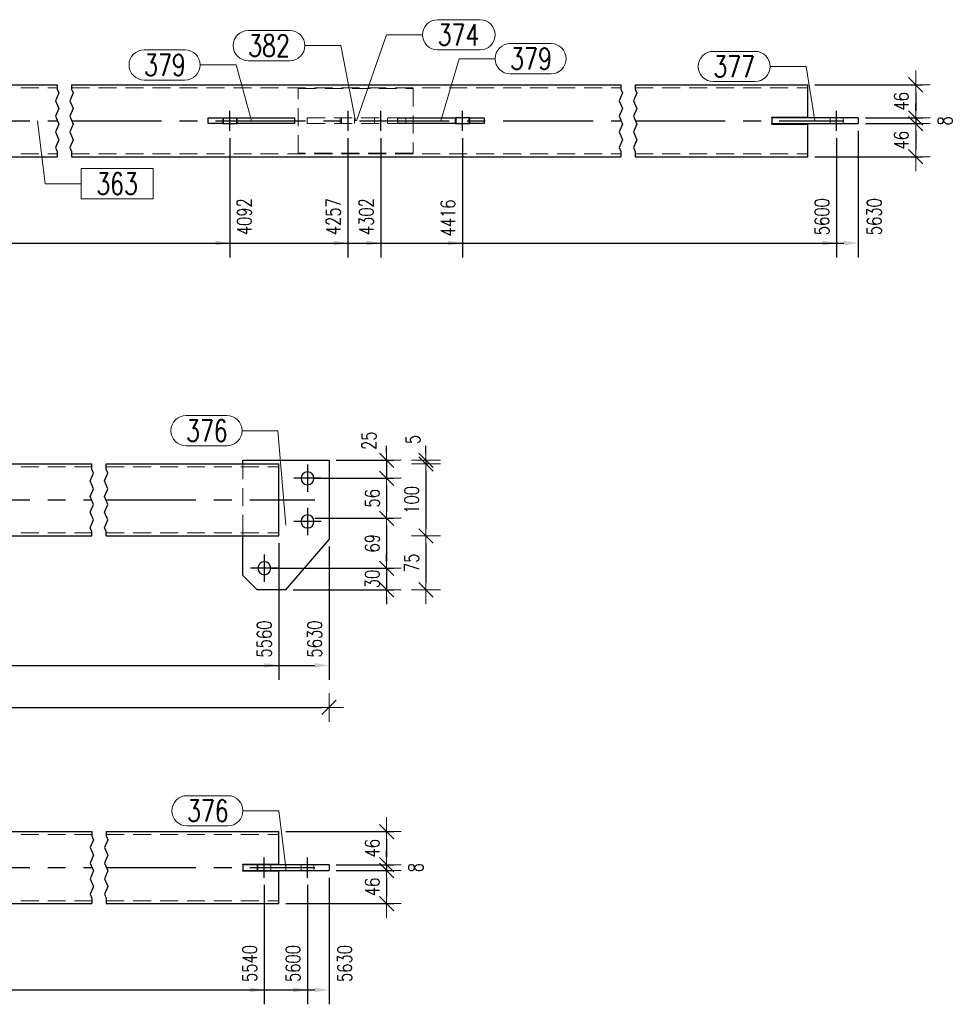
# Model space of a CAD drawing. Header units: millimetres. Extents: x -1005 to 207, y 18226 to 18896.
# Tile 8 of 50: x -707 to -577, y 18380 to 18517. Entities that reach past the tile are written whole.
import ezdxf

# ---------------------------------------------------------------- set-up
doc = ezdxf.new("R2010")
doc.units = ezdxf.units.MM
doc.header["$LTSCALE"] = 10
doc.linetypes.add('HIDDEN', pattern=[0.375, 0.25, -0.125])
doc.linetypes.add('MITTE', pattern=[2, 1.25, -0.25, 0.25, -0.25])
doc.layers.get('Defpoints').update_dxf_attribs({"color": 1})
for name, color, linetype, lineweight in [('PS_DIM', 4, 'Continuous', 13), ('PS_Hidden', 2, 'HIDDEN', 9), ('PS_Pos', 1, 'Continuous', 15), ('PS_Shape', 161, 'Continuous', 30), ('PS_SOLID', 7, 'Continuous', 30)]:
    doc.layers.add(name, color=color, linetype=linetype, lineweight=lineweight)
doc.layers.add('PS_Mid', color=5, linetype='MITTE')
doc.styles.add('simplex', font='simplex.shx', dxfattribs={"width": 0.75})
doc.dimstyles.new('1_10_GŁ_DS1-LS10', dxfattribs={"dimtxt": 2, "dimasz": 2, "dimexe": 2, "dimexo": 1, "dimgap": 1, "dimtad": 1, "dimjust": 4, "dimdec": 0, "dimlfac": 10, "dimtxsty": 'simplex', "dimblk1": 'NONE', "dimsah": 1, "dimcen": 2, "dimclrd": 256, "dimclre": 256, "dimclrt": 3, "dimadec": 1, "dimazin": 0, "dimtfac": 1, "dimtdec": 0, "dimtmove": 2, "dimatfit": 3, "dimfxl": 1, "dimarcsym": 0})
doc.dimstyles.new('1_10_PRZ', dxfattribs={"dimtxt": 2, "dimasz": 1, "dimexe": 2, "dimexo": 5, "dimgap": 1, "dimtad": 1, "dimdec": 0, "dimlfac": 10, "dimtxsty": 'simplex', "dimblk": 'dimznak', "dimcen": 2, "dimse1": 1, "dimse2": 1, "dimclrt": 3, "dimadec": 1, "dimazin": 0, "dimtfac": 1, "dimtdec": 0, "dimtix": 1, "dimtmove": 2, "dimatfit": 3, "dimldrblk": 'dim-grot', "dimfxl": 1, "dimarcsym": 0})
doc.dimstyles.new('1_10_PRZ_DS1-LS10', dxfattribs={"dimtxt": 2, "dimasz": 1, "dimexe": 2, "dimexo": 5, "dimgap": 1, "dimtad": 1, "dimdec": 0, "dimlfac": 10, "dimtxsty": 'simplex', "dimblk": 'dimznak', "dimcen": 2, "dimse1": 1, "dimse2": 1, "dimclrt": 3, "dimadec": 1, "dimazin": 0, "dimtfac": 1, "dimtdec": 0, "dimtix": 1, "dimtmove": 2, "dimatfit": 3, "dimldrblk": 'dim-grot', "dimfxl": 1, "dimarcsym": 0})
doc.dimstyles.new('1_10_SC', dxfattribs={"dimtxt": 2, "dimasz": 1, "dimexe": 1, "dimexo": 1, "dimgap": 1, "dimtad": 1, "dimdec": 0, "dimlfac": 10, "dimtxsty": 'simplex', "dimblk": 'dimznak', "dimcen": 2, "dimclrd": 256, "dimclre": 256, "dimclrt": 3, "dimadec": 1, "dimazin": 0, "dimtfac": 1, "dimtdec": 0, "dimtix": 1, "dimtmove": 2, "dimatfit": 3, "dimldrblk": 'dim-grot', "dimfxl": 1, "dimarcsym": 0})

# ---------------------------------------------------------------- blocks, each defined once
blk = doc.blocks.new('dimznak')
at = {"color": 0}
for points in [[(0, 2), (0, -2)], [(-2, 0), (2, 0)]]:
    blk.add_lwpolyline(points, dxfattribs=at)
at = {"color": 2}
blk.add_lwpolyline([(1, 1), (-1, -1)], dxfattribs=at)
blk = doc.blocks.new('*D172')
at = {"layer": 'Defpoints', "color": 0, "transparency": 16777216}
for p in [(-597.07, 18508.14), (-590.07, 18503.54), (-582.07, 18503.54)]:
    blk.add_point(p, dxfattribs=at)
at = {"layer": 'PS_DIM', "lineweight": -2, "transparency": 16777216}
for p, q in [((-596.07, 18508.14), (-581.07, 18508.14)), ((-582.07, 18507.14), (-582.07, 18504.54)), ((-589.07, 18503.54), (-581.07, 18503.54))]:
    blk.add_line(p, q, dxfattribs=at)
for p, rotation in [((-582.07, 18508.14), 90), ((-582.07, 18503.54), 270)]:
    blk.add_blockref('dimznak', p, dxfattribs=dict(at, rotation=rotation))
at = {"layer": 'PS_DIM', "color": 3, "transparency": 16777216, "insert": (-584.07, 18505.84), "char_height": 2, "attachment_point": 5, "rotation": 90, "style": 'simplex'}
blk.add_mtext('46', dxfattribs=at)
blk = doc.blocks.new('dim-grot')
blk.add_hatch(color=256).paths.add_polyline_path([(0, 0), (-2, 0.5), (-2, -0.5)])
blk.add_lwpolyline([(0, 0), (-2, 0.5), (-2, -0.5), (0, 0)])
blk = doc.blocks.new('*D173')
at = {"layer": 'Defpoints', "color": 0, "transparency": 16777216}
for p in [(-590.07, 18503.54), (-590.07, 18502.74), (-582.07, 18502.74)]:
    blk.add_point(p, dxfattribs=at)
at = {"layer": 'PS_DIM', "lineweight": -2, "transparency": 16777216}
for p, q in [((-582.07, 18504.54), (-582.07, 18505.54)), ((-589.07, 18503.54), (-581.07, 18503.54)), ((-582.07, 18503.54), (-582.07, 18502.74)), ((-589.07, 18502.74), (-581.07, 18502.74)), ((-582.07, 18501.74), (-582.07, 18500.74))]:
    blk.add_line(p, q, dxfattribs=at)
for p, rotation in [((-582.07, 18503.54), 270), ((-582.07, 18502.74), 90)]:
    blk.add_blockref('dimznak', p, dxfattribs=dict(at, rotation=rotation))
at = {"layer": 'PS_DIM', "color": 3, "transparency": 16777216, "insert": (-578.01, 18503.14), "char_height": 2, "attachment_point": 5, "rotation": 90, "style": 'simplex'}
blk.add_mtext('8', dxfattribs=at)
blk = doc.blocks.new('*D174')
at = {"layer": 'Defpoints', "color": 0, "transparency": 16777216}
for p in [(-590.07, 18502.74), (-597.07, 18498.14), (-582.07, 18498.14)]:
    blk.add_point(p, dxfattribs=at)
at = {"layer": 'PS_DIM', "lineweight": -2, "transparency": 16777216}
for p, q in [((-589.07, 18502.74), (-581.07, 18502.74)), ((-582.07, 18501.74), (-582.07, 18499.14)), ((-596.07, 18498.14), (-581.07, 18498.14))]:
    blk.add_line(p, q, dxfattribs=at)
for p, rotation in [((-582.07, 18502.74), 90), ((-582.07, 18498.14), 270)]:
    blk.add_blockref('dimznak', p, dxfattribs=dict(at, rotation=rotation))
at = {"layer": 'PS_DIM', "color": 3, "transparency": 16777216, "insert": (-584.07, 18500.44), "char_height": 2, "attachment_point": 5, "rotation": 90, "style": 'simplex'}
blk.add_mtext('46', dxfattribs=at)
blk = doc.blocks.new('*D175')
at = {"layer": 'Defpoints', "color": 0, "transparency": 16777216}
for p in [(-670.62, 18404.34), (-663.62, 18399.74), (-655.62, 18399.74)]:
    blk.add_point(p, dxfattribs=at)
at = {"layer": 'PS_DIM', "lineweight": -2, "transparency": 16777216}
for p, q in [((-669.62, 18404.34), (-654.62, 18404.34)), ((-655.62, 18403.34), (-655.62, 18400.74)), ((-662.62, 18399.74), (-654.62, 18399.74))]:
    blk.add_line(p, q, dxfattribs=at)
for p, rotation in [((-655.62, 18404.34), 90), ((-655.62, 18399.74), 270)]:
    blk.add_blockref('dimznak', p, dxfattribs=dict(at, rotation=rotation))
at = {"layer": 'PS_DIM', "color": 3, "transparency": 16777216, "insert": (-657.62, 18402.04), "char_height": 2, "attachment_point": 5, "rotation": 90, "style": 'simplex'}
blk.add_mtext('46', dxfattribs=at)
blk = doc.blocks.new('*D176')
at = {"layer": 'Defpoints', "color": 0, "transparency": 16777216}
for p in [(-663.62, 18399.74), (-663.62, 18398.94), (-655.62, 18398.94)]:
    blk.add_point(p, dxfattribs=at)
at = {"layer": 'PS_DIM', "lineweight": -2, "transparency": 16777216}
for p, q in [((-655.62, 18400.74), (-655.62, 18401.74)), ((-662.62, 18399.74), (-654.62, 18399.74)), ((-655.62, 18399.74), (-655.62, 18398.94)), ((-662.62, 18398.94), (-654.62, 18398.94)), ((-655.62, 18397.94), (-655.62, 18396.94))]:
    blk.add_line(p, q, dxfattribs=at)
for p, rotation in [((-655.62, 18399.74), 270), ((-655.62, 18398.94), 90)]:
    blk.add_blockref('dimznak', p, dxfattribs=dict(at, rotation=rotation))
at = {"layer": 'PS_DIM', "color": 3, "transparency": 16777216, "insert": (-651.56, 18399.34), "char_height": 2, "attachment_point": 5, "rotation": 90, "style": 'simplex'}
blk.add_mtext('8', dxfattribs=at)
blk = doc.blocks.new('*D177')
at = {"layer": 'Defpoints', "color": 0, "transparency": 16777216}
for p in [(-663.62, 18398.94), (-670.62, 18394.34), (-655.62, 18394.34)]:
    blk.add_point(p, dxfattribs=at)
at = {"layer": 'PS_DIM', "lineweight": -2, "transparency": 16777216}
for p, q in [((-662.62, 18398.94), (-654.62, 18398.94)), ((-655.62, 18397.94), (-655.62, 18395.34)), ((-669.62, 18394.34), (-654.62, 18394.34))]:
    blk.add_line(p, q, dxfattribs=at)
for p, rotation in [((-655.62, 18398.94), 90), ((-655.62, 18394.34), 270)]:
    blk.add_blockref('dimznak', p, dxfattribs=dict(at, rotation=rotation))
at = {"layer": 'PS_DIM', "color": 3, "transparency": 16777216, "insert": (-657.62, 18396.64), "char_height": 2, "attachment_point": 5, "rotation": 90, "style": 'simplex'}
blk.add_mtext('46', dxfattribs=at)
blk = doc.blocks.new('*D266')
at = {"layer": 'Defpoints', "color": 0, "transparency": 16777216}
for p in [(-677.41, 18501.74), (-803.74, 18498.14), (-677.41, 18486.14)]:
    blk.add_point(p, dxfattribs=at)
at = {"layer": 'PS_DIM', "lineweight": -2, "transparency": 16777216}
for p, q in [((-677.41, 18500.74), (-677.41, 18484.14)), ((-803.74, 18497.14), (-803.74, 18484.14)), ((-803.74, 18486.14), (-679.41, 18486.14))]:
    blk.add_line(p, q, dxfattribs=at)
at = {"layer": 'PS_DIM', "transparency": 16777216}
blk.add_solid([(-679.41, 18486.48), (-679.41, 18485.81), (-677.41, 18486.14)], dxfattribs=at)
at = {"layer": 'PS_DIM', "color": 3, "transparency": 16777216, "insert": (-675.39, 18489.81), "char_height": 2, "attachment_point": 5, "rotation": 90, "style": 'simplex'}
blk.add_mtext('4092', dxfattribs=at)
blk = doc.blocks.new('_None')
blk = doc.blocks.new('*D267')
at = {"layer": 'Defpoints', "color": 0, "transparency": 16777216}
for p in [(-661, 18501.74), (-803.74, 18498.14), (-661, 18486.14)]:
    blk.add_point(p, dxfattribs=at)
at = {"layer": 'PS_DIM', "lineweight": -2, "transparency": 16777216}
for p, q in [((-661, 18500.74), (-661, 18484.14)), ((-803.74, 18497.14), (-803.74, 18484.14)), ((-803.74, 18486.14), (-663, 18486.14))]:
    blk.add_line(p, q, dxfattribs=at)
at = {"layer": 'PS_DIM', "transparency": 16777216}
blk.add_solid([(-663, 18486.48), (-663, 18485.81), (-661, 18486.14)], dxfattribs=at)
at = {"layer": 'PS_DIM', "color": 3, "transparency": 16777216, "insert": (-663.02, 18489.81), "char_height": 2, "attachment_point": 5, "rotation": 90, "style": 'simplex'}
blk.add_mtext('4257', dxfattribs=at)
blk = doc.blocks.new('*D268')
at = {"layer": 'Defpoints', "color": 0, "transparency": 16777216}
for p in [(-656.42, 18501.74), (-803.74, 18498.14), (-656.42, 18486.14)]:
    blk.add_point(p, dxfattribs=at)
at = {"layer": 'PS_DIM', "lineweight": -2, "transparency": 16777216}
for p, q in [((-656.42, 18500.74), (-656.42, 18484.14)), ((-803.74, 18497.14), (-803.74, 18484.14)), ((-803.74, 18486.14), (-658.42, 18486.14))]:
    blk.add_line(p, q, dxfattribs=at)
at = {"layer": 'PS_DIM', "transparency": 16777216}
blk.add_solid([(-658.42, 18486.48), (-658.42, 18485.81), (-656.42, 18486.14)], dxfattribs=at)
at = {"layer": 'PS_DIM', "color": 3, "transparency": 16777216, "insert": (-658.44, 18489.81), "char_height": 2, "attachment_point": 5, "rotation": 90, "style": 'simplex'}
blk.add_mtext('4302', dxfattribs=at)
blk = doc.blocks.new('*D269')
at = {"layer": 'Defpoints', "color": 0, "transparency": 16777216}
for p in [(-645.07, 18501.74), (-803.74, 18498.14), (-645.07, 18486.14)]:
    blk.add_point(p, dxfattribs=at)
at = {"layer": 'PS_DIM', "lineweight": -2, "transparency": 16777216}
for p, q in [((-645.07, 18500.74), (-645.07, 18484.14)), ((-803.74, 18497.14), (-803.74, 18484.14)), ((-803.74, 18486.14), (-647.07, 18486.14))]:
    blk.add_line(p, q, dxfattribs=at)
at = {"layer": 'PS_DIM', "transparency": 16777216}
blk.add_solid([(-647.07, 18486.48), (-647.07, 18485.81), (-645.07, 18486.14)], dxfattribs=at)
at = {"layer": 'PS_DIM', "color": 3, "transparency": 16777216, "insert": (-647.09, 18489.63), "char_height": 2, "attachment_point": 5, "rotation": 90, "style": 'simplex'}
blk.add_mtext('4416', dxfattribs=at)
blk = doc.blocks.new('*D270')
at = {"layer": 'Defpoints', "color": 0, "transparency": 16777216}
for p in [(-593.07, 18501.74), (-803.74, 18498.14), (-593.07, 18486.14)]:
    blk.add_point(p, dxfattribs=at)
at = {"layer": 'PS_DIM', "lineweight": -2, "transparency": 16777216}
for p, q in [((-593.07, 18500.74), (-593.07, 18484.14)), ((-803.74, 18497.14), (-803.74, 18484.14)), ((-803.74, 18486.14), (-595.07, 18486.14))]:
    blk.add_line(p, q, dxfattribs=at)
at = {"layer": 'PS_DIM', "transparency": 16777216}
blk.add_solid([(-595.07, 18486.48), (-595.07, 18485.81), (-593.07, 18486.14)], dxfattribs=at)
at = {"layer": 'PS_DIM', "color": 3, "transparency": 16777216, "insert": (-595.09, 18489.81), "char_height": 2, "attachment_point": 5, "rotation": 90, "style": 'simplex'}
blk.add_mtext('5600', dxfattribs=at)
blk = doc.blocks.new('*D271')
at = {"layer": 'Defpoints', "color": 0, "transparency": 16777216}
for p in [(-590.07, 18502.74), (-803.74, 18498.14), (-590.07, 18486.14)]:
    blk.add_point(p, dxfattribs=at)
at = {"layer": 'PS_DIM', "lineweight": -2, "transparency": 16777216}
for p, q in [((-590.07, 18501.74), (-590.07, 18484.14)), ((-803.74, 18497.14), (-803.74, 18484.14)), ((-803.74, 18486.14), (-592.07, 18486.14))]:
    blk.add_line(p, q, dxfattribs=at)
at = {"layer": 'PS_DIM', "transparency": 16777216}
blk.add_solid([(-592.07, 18486.48), (-592.07, 18485.81), (-590.07, 18486.14)], dxfattribs=at)
at = {"layer": 'PS_DIM', "color": 3, "transparency": 16777216, "insert": (-587.84, 18489.81), "char_height": 2, "attachment_point": 5, "rotation": 90, "style": 'simplex'}
blk.add_mtext('5630', dxfattribs=at)
blk = doc.blocks.new('*D283')
at = {"layer": 'Defpoints', "color": 0, "transparency": 16777216}
for p in [(-803.74, 18445.45), (-670.62, 18445.45), (-670.62, 18427.45)]:
    blk.add_point(p, dxfattribs=at)
at = {"layer": 'PS_DIM', "lineweight": -2, "transparency": 16777216}
for p, q in [((-803.74, 18444.45), (-803.74, 18425.45)), ((-670.62, 18444.45), (-670.62, 18425.45)), ((-803.74, 18427.45), (-672.62, 18427.45))]:
    blk.add_line(p, q, dxfattribs=at)
at = {"layer": 'PS_DIM', "transparency": 16777216}
blk.add_solid([(-672.62, 18427.78), (-672.62, 18427.12), (-670.62, 18427.45)], dxfattribs=at)
at = {"layer": 'PS_DIM', "color": 3, "transparency": 16777216, "insert": (-672.64, 18431.11), "char_height": 2, "attachment_point": 5, "rotation": 90, "style": 'simplex'}
blk.add_mtext('5560', dxfattribs=at)
blk = doc.blocks.new('*D284')
at = {"layer": 'Defpoints', "color": 0, "transparency": 16777216}
for p in [(-803.74, 18445.45), (-663.62, 18444.95), (-663.62, 18427.45)]:
    blk.add_point(p, dxfattribs=at)
at = {"layer": 'PS_DIM', "lineweight": -2, "transparency": 16777216}
for p, q in [((-803.74, 18444.45), (-803.74, 18425.45)), ((-663.62, 18443.95), (-663.62, 18425.45)), ((-803.74, 18427.45), (-665.62, 18427.45))]:
    blk.add_line(p, q, dxfattribs=at)
at = {"layer": 'PS_DIM', "transparency": 16777216}
blk.add_solid([(-665.62, 18427.78), (-665.62, 18427.12), (-663.62, 18427.45)], dxfattribs=at)
at = {"layer": 'PS_DIM', "color": 3, "transparency": 16777216, "insert": (-665.64, 18431.11), "char_height": 2, "attachment_point": 5, "rotation": 90, "style": 'simplex'}
blk.add_mtext('5630', dxfattribs=at)
blk = doc.blocks.new('*D292')
at = {"layer": 'Defpoints', "color": 0, "transparency": 16777216}
for p in [(-663.62, 18455.95), (-666.62, 18453.45), (-655.62, 18453.45)]:
    blk.add_point(p, dxfattribs=at)
at = {"layer": 'PS_DIM', "lineweight": -2, "transparency": 16777216}
for p, q in [((-655.62, 18456.95), (-655.62, 18457.95)), ((-662.62, 18455.95), (-654.62, 18455.95)), ((-655.62, 18455.95), (-655.62, 18453.45)), ((-665.62, 18453.45), (-654.62, 18453.45)), ((-655.62, 18452.45), (-655.62, 18451.45))]:
    blk.add_line(p, q, dxfattribs=at)
for p, rotation in [((-655.62, 18455.95), 270), ((-655.62, 18453.45), 90)]:
    blk.add_blockref('dimznak', p, dxfattribs=dict(at, rotation=rotation))
at = {"layer": 'PS_DIM', "color": 3, "transparency": 16777216, "insert": (-658.05, 18458.67), "char_height": 2, "attachment_point": 5, "rotation": 90, "style": 'simplex'}
blk.add_mtext('25', dxfattribs=at)
blk = doc.blocks.new('*D293')
at = {"layer": 'Defpoints', "color": 0, "transparency": 16777216}
for p in [(-666.62, 18453.45), (-666.62, 18447.89), (-655.62, 18447.89)]:
    blk.add_point(p, dxfattribs=at)
at = {"layer": 'PS_DIM', "lineweight": -2, "transparency": 16777216}
for p, q in [((-665.62, 18453.45), (-654.62, 18453.45)), ((-655.62, 18452.45), (-655.62, 18448.89)), ((-665.62, 18447.89), (-654.62, 18447.89))]:
    blk.add_line(p, q, dxfattribs=at)
for p, rotation in [((-655.62, 18453.45), 90), ((-655.62, 18447.89), 270)]:
    blk.add_blockref('dimznak', p, dxfattribs=dict(at, rotation=rotation))
at = {"layer": 'PS_DIM', "color": 3, "transparency": 16777216, "insert": (-657.62, 18450.67), "char_height": 2, "attachment_point": 5, "rotation": 90, "style": 'simplex'}
blk.add_mtext('56', dxfattribs=at)
blk = doc.blocks.new('*D294')
at = {"layer": 'Defpoints', "color": 0, "transparency": 16777216}
for p in [(-666.62, 18447.89), (-672.62, 18440.95), (-655.62, 18440.95)]:
    blk.add_point(p, dxfattribs=at)
at = {"layer": 'PS_DIM', "lineweight": -2, "transparency": 16777216}
for p, q in [((-665.62, 18447.89), (-654.62, 18447.89)), ((-655.62, 18446.89), (-655.62, 18441.95)), ((-671.62, 18440.95), (-654.62, 18440.95))]:
    blk.add_line(p, q, dxfattribs=at)
for p, rotation in [((-655.62, 18447.89), 90), ((-655.62, 18440.95), 270)]:
    blk.add_blockref('dimznak', p, dxfattribs=dict(at, rotation=rotation))
at = {"layer": 'PS_DIM', "color": 3, "transparency": 16777216, "insert": (-657.62, 18444.42), "char_height": 2, "attachment_point": 5, "rotation": 90, "style": 'simplex'}
blk.add_mtext('69', dxfattribs=at)
blk = doc.blocks.new('*D295')
at = {"layer": 'Defpoints', "color": 0, "transparency": 16777216}
for p in [(-672.62, 18440.95), (-669.62, 18437.95), (-655.62, 18437.95)]:
    blk.add_point(p, dxfattribs=at)
at = {"layer": 'PS_DIM', "lineweight": -2, "transparency": 16777216}
for p, q in [((-655.62, 18441.95), (-655.62, 18442.95)), ((-671.62, 18440.95), (-654.62, 18440.95)), ((-655.62, 18440.95), (-655.62, 18437.95)), ((-668.62, 18437.95), (-654.62, 18437.95)), ((-655.62, 18436.95), (-655.62, 18435.95))]:
    blk.add_line(p, q, dxfattribs=at)
for p, rotation in [((-655.62, 18440.95), 270), ((-655.62, 18437.95), 90)]:
    blk.add_blockref('dimznak', p, dxfattribs=dict(at, rotation=rotation))
at = {"layer": 'PS_DIM', "color": 3, "transparency": 16777216, "insert": (-657.62, 18439.45), "char_height": 2, "attachment_point": 5, "rotation": 90, "style": 'simplex'}
blk.add_mtext('30', dxfattribs=at)
blk = doc.blocks.new('*D296')
at = {"layer": 'Defpoints', "color": 0, "transparency": 16777216}
for p in [(-675.62, 18455.95), (-675.62, 18455.45), (-650.15, 18455.45)]:
    blk.add_point(p, dxfattribs=at)
at = {"layer": 'PS_DIM', "color": 0, "lineweight": -2, "transparency": 16777216}
for p, q in [((-650.15, 18456.95), (-650.15, 18457.95)), ((-650.15, 18455.95), (-650.15, 18455.45)), ((-650.15, 18454.45), (-650.15, 18453.45))]:
    blk.add_line(p, q, dxfattribs=at)
for p, rotation in [((-650.15, 18455.95), 270), ((-650.15, 18455.45), 90)]:
    blk.add_blockref('dimznak', p, dxfattribs=dict(at, rotation=rotation))
at = {"layer": 'PS_DIM', "color": 3, "transparency": 16777216, "insert": (-651.95, 18458.84), "char_height": 2, "attachment_point": 5, "rotation": 90, "style": 'simplex'}
blk.add_mtext('5', dxfattribs=at)
blk = doc.blocks.new('*D297')
at = {"layer": 'Defpoints', "color": 0, "transparency": 16777216}
for p in [(-675.62, 18455.45), (-675.62, 18445.45), (-650.15, 18445.45)]:
    blk.add_point(p, dxfattribs=at)
at = {"layer": 'PS_DIM', "color": 0, "lineweight": -2, "transparency": 16777216}
blk.add_line((-650.15, 18454.45), (-650.15, 18446.45), dxfattribs=at)
for p, rotation in [((-650.15, 18455.45), 90), ((-650.15, 18445.45), 270)]:
    blk.add_blockref('dimznak', p, dxfattribs=dict(at, rotation=rotation))
at = {"layer": 'PS_DIM', "color": 3, "transparency": 16777216, "insert": (-652.15, 18450.45), "char_height": 2, "attachment_point": 5, "rotation": 90, "style": 'simplex'}
blk.add_mtext('100', dxfattribs=at)
blk = doc.blocks.new('*D298')
at = {"layer": 'Defpoints', "color": 0, "transparency": 16777216}
for p in [(-675.62, 18445.45), (-673.62, 18437.95), (-650.15, 18437.95)]:
    blk.add_point(p, dxfattribs=at)
at = {"layer": 'PS_DIM', "color": 0, "lineweight": -2, "transparency": 16777216}
blk.add_line((-650.15, 18444.45), (-650.15, 18438.95), dxfattribs=at)
for p, rotation in [((-650.15, 18445.45), 90), ((-650.15, 18437.95), 270)]:
    blk.add_blockref('dimznak', p, dxfattribs=dict(at, rotation=rotation))
at = {"layer": 'PS_DIM', "color": 3, "transparency": 16777216, "insert": (-652.15, 18441.7), "char_height": 2, "attachment_point": 5, "rotation": 90, "style": 'simplex'}
blk.add_mtext('75', dxfattribs=at)
blk = doc.blocks.new('*D319')
at = {"layer": 'Defpoints', "color": 0, "transparency": 16777216}
for p in [(-672.62, 18397.94), (-803.74, 18394.34), (-672.62, 18382.34)]:
    blk.add_point(p, dxfattribs=at)
at = {"layer": 'PS_DIM', "lineweight": -2, "transparency": 16777216}
for p, q in [((-672.62, 18396.94), (-672.62, 18380.34)), ((-803.74, 18393.34), (-803.74, 18380.34)), ((-803.74, 18382.34), (-674.62, 18382.34))]:
    blk.add_line(p, q, dxfattribs=at)
at = {"layer": 'PS_DIM', "transparency": 16777216}
blk.add_solid([(-674.62, 18382.68), (-674.62, 18382.01), (-672.62, 18382.34)], dxfattribs=at)
at = {"layer": 'PS_DIM', "color": 3, "transparency": 16777216, "insert": (-674.64, 18386.01), "char_height": 2, "attachment_point": 5, "rotation": 90, "style": 'simplex'}
blk.add_mtext('5540', dxfattribs=at)
blk = doc.blocks.new('*D320')
at = {"layer": 'Defpoints', "color": 0, "transparency": 16777216}
for p in [(-666.62, 18397.94), (-803.74, 18394.34), (-666.62, 18382.34)]:
    blk.add_point(p, dxfattribs=at)
at = {"layer": 'PS_DIM', "lineweight": -2, "transparency": 16777216}
for p, q in [((-666.62, 18396.94), (-666.62, 18380.34)), ((-803.74, 18393.34), (-803.74, 18380.34)), ((-803.74, 18382.34), (-668.62, 18382.34))]:
    blk.add_line(p, q, dxfattribs=at)
at = {"layer": 'PS_DIM', "transparency": 16777216}
blk.add_solid([(-668.62, 18382.68), (-668.62, 18382.01), (-666.62, 18382.34)], dxfattribs=at)
at = {"layer": 'PS_DIM', "color": 3, "transparency": 16777216, "insert": (-668.64, 18386.01), "char_height": 2, "attachment_point": 5, "rotation": 90, "style": 'simplex'}
blk.add_mtext('5600', dxfattribs=at)
blk = doc.blocks.new('*D321')
at = {"layer": 'Defpoints', "color": 0, "transparency": 16777216}
for p in [(-663.62, 18398.94), (-803.74, 18394.34), (-663.62, 18382.34)]:
    blk.add_point(p, dxfattribs=at)
at = {"layer": 'PS_DIM', "lineweight": -2, "transparency": 16777216}
for p, q in [((-663.62, 18397.94), (-663.62, 18380.34)), ((-803.74, 18393.34), (-803.74, 18380.34)), ((-803.74, 18382.34), (-665.62, 18382.34))]:
    blk.add_line(p, q, dxfattribs=at)
at = {"layer": 'PS_DIM', "transparency": 16777216}
blk.add_solid([(-665.62, 18382.68), (-665.62, 18382.01), (-663.62, 18382.34)], dxfattribs=at)
at = {"layer": 'PS_DIM', "color": 3, "transparency": 16777216, "insert": (-661.44, 18386.01), "char_height": 2, "attachment_point": 5, "rotation": 90, "style": 'simplex'}
blk.add_mtext('5630', dxfattribs=at)
blk = doc.blocks.new('*D563')
at = {"layer": 'Defpoints', "color": 0, "transparency": 16777216}
for p in [(-810.74, 18450.45), (-663.62, 18450.45), (-663.62, 18421.6)]:
    blk.add_point(p, dxfattribs=at)
at = {"layer": 'PS_DIM', "color": 0, "lineweight": -2, "transparency": 16777216}
blk.add_line((-809.74, 18421.6), (-664.62, 18421.6), dxfattribs=at)
at = {"layer": 'PS_DIM', "color": 0, "lineweight": -2, "transparency": 16777216, "rotation": 180}
blk.add_blockref('dimznak', (-810.74, 18421.6), dxfattribs=at)
at = {"layer": 'PS_DIM', "color": 0, "lineweight": -2, "transparency": 16777216}
blk.add_blockref('dimznak', (-663.62, 18421.6), dxfattribs=at)
at = {"layer": 'PS_DIM', "color": 3, "transparency": 16777216, "insert": (-737.18, 18423.64), "char_height": 2, "attachment_point": 5, "style": 'simplex'}
blk.add_mtext('5700', dxfattribs=at)
blk = doc.blocks.new('*X616')
at = {"color": 1}
for p, q in [((-701.41, 18508.14), (-701.41, 18507.55)), ((-701.41, 18507.55), (-701.18, 18507.01)), ((-699.41, 18508.14), (-699.41, 18507.55)), ((-699.41, 18507.55), (-699.18, 18507.01)), ((-623.07, 18508.14), (-623.07, 18507.55)), ((-623.07, 18507.55), (-622.84, 18507.01)), ((-621.07, 18508.14), (-621.07, 18507.55)), ((-621.07, 18507.55), (-620.84, 18507.01)), ((-701.18, 18507.01), (-701.64, 18505.93)), ((-701.64, 18505.93), (-701.18, 18504.85)), ((-699.18, 18507.01), (-699.64, 18505.93)), ((-699.64, 18505.93), (-699.18, 18504.85)), ((-622.84, 18507.01), (-623.3, 18505.93)), ((-623.3, 18505.93), (-622.84, 18504.85)), ((-620.84, 18507.01), (-621.3, 18505.93)), ((-621.3, 18505.93), (-620.84, 18504.85)), ((-701.18, 18504.85), (-701.64, 18503.76)), ((-699.18, 18504.85), (-699.64, 18503.76)), ((-622.84, 18504.85), (-623.3, 18503.76)), ((-620.84, 18504.85), (-621.3, 18503.76)), ((-701.64, 18503.76), (-701.18, 18502.68)), ((-699.64, 18503.76), (-699.18, 18502.68)), ((-623.3, 18503.76), (-622.84, 18502.68)), ((-621.3, 18503.76), (-620.84, 18502.68)), ((-701.18, 18502.68), (-701.64, 18501.59)), ((-699.18, 18502.68), (-699.64, 18501.59)), ((-622.84, 18502.68), (-623.3, 18501.59)), ((-620.84, 18502.68), (-621.3, 18501.59)), ((-701.64, 18501.59), (-701.18, 18500.51)), ((-701.18, 18500.51), (-701.64, 18499.43)), ((-699.64, 18501.59), (-699.18, 18500.51)), ((-699.18, 18500.51), (-699.64, 18499.43)), ((-623.3, 18501.59), (-622.84, 18500.51)), ((-622.84, 18500.51), (-623.3, 18499.43)), ((-621.3, 18501.59), (-620.84, 18500.51)), ((-620.84, 18500.51), (-621.3, 18499.43)), ((-701.64, 18499.43), (-701.41, 18498.89)), ((-699.64, 18499.43), (-699.41, 18498.89)), ((-623.3, 18499.43), (-623.07, 18498.89)), ((-621.3, 18499.43), (-621.07, 18498.89)), ((-701.41, 18498.89), (-701.41, 18498.14)), ((-699.41, 18498.89), (-699.41, 18498.14)), ((-623.07, 18498.89), (-623.07, 18498.14)), ((-621.07, 18498.89), (-621.07, 18498.14))]:
    blk.add_line(p, q, dxfattribs=at)
at = {"layer": 'PS_Hidden', "color": 2, "linetype": 'HIDDEN'}
for p, q in [((-777.74, 18507.74), (-701.41, 18507.74)), ((-699.41, 18507.74), (-623.07, 18507.74)), ((-667.93, 18507.64), (-651.93, 18507.64)), ((-667.93, 18498.64), (-667.93, 18507.64)), ((-651.93, 18507.64), (-651.93, 18498.64)), ((-621.07, 18507.74), (-597.07, 18507.74)), ((-678.31, 18503.54), (-678.31, 18502.74)), ((-676.51, 18503.54), (-676.51, 18502.74)), ((-666.67, 18503.54), (-654.07, 18503.54)), ((-666.67, 18502.74), (-666.67, 18503.54)), ((-662.1, 18502.74), (-662.1, 18503.54)), ((-661.9, 18502.74), (-661.9, 18503.54)), ((-660.1, 18502.74), (-660.1, 18503.54)), ((-657.32, 18503.54), (-657.32, 18502.74)), ((-655.52, 18503.54), (-655.52, 18502.74)), ((-652.93, 18503.54), (-652.93, 18502.74)), ((-645.97, 18503.54), (-645.97, 18502.74)), ((-644.17, 18503.54), (-644.17, 18502.74)), ((-593.97, 18503.54), (-593.97, 18502.74)), ((-592.17, 18503.54), (-592.17, 18502.74)), ((-666.67, 18502.74), (-654.07, 18502.74)), ((-777.74, 18498.54), (-701.41, 18498.54)), ((-699.41, 18498.54), (-623.07, 18498.54)), ((-651.93, 18498.64), (-667.93, 18498.64)), ((-621.07, 18498.54), (-597.07, 18498.54))]:
    blk.add_line(p, q, dxfattribs=at)
at = {"layer": 'PS_Mid', "color": 5, "linetype": 'MITTE'}
for p, q in [((-677.41, 18501.74), (-677.41, 18504.54)), ((-661, 18504.54), (-661, 18501.74)), ((-656.42, 18501.74), (-656.42, 18504.54)), ((-645.07, 18501.74), (-645.07, 18504.54)), ((-593.07, 18501.74), (-593.07, 18504.54)), ((-593.07, 18501.74), (-593.07, 18504.54)), ((-777.74, 18503.14), (-701.41, 18503.14)), ((-699.41, 18503.14), (-623.07, 18503.14)), ((-621.07, 18503.14), (-592.07, 18503.14))]:
    blk.add_line(p, q, dxfattribs=at)
at = {"layer": 'PS_SOLID', "color": 7, "linetype": 'Continuous'}
for p, q in [((-777.74, 18508.14), (-701.41, 18508.14)), ((-699.41, 18508.14), (-623.07, 18508.14)), ((-621.07, 18508.14), (-597.07, 18508.14)), ((-597.07, 18503.64), (-597.07, 18508.14)), ((-680.41, 18502.74), (-680.41, 18503.54)), ((-680.41, 18503.54), (-678.41, 18503.54)), ((-678.41, 18503.54), (-676.41, 18503.54)), ((-678.41, 18503.54), (-678.41, 18502.74)), ((-676.41, 18502.74), (-676.41, 18503.54)), ((-676.41, 18503.54), (-668.41, 18503.54)), ((-668.41, 18503.54), (-668.41, 18502.74)), ((-654.07, 18502.74), (-654.07, 18503.54)), ((-654.07, 18503.54), (-646.07, 18503.54)), ((-646.07, 18503.54), (-646.07, 18502.74)), ((-644.07, 18503.54), (-646.07, 18503.54)), ((-644.07, 18502.74), (-644.07, 18503.54)), ((-644.07, 18503.54), (-642.07, 18503.54)), ((-642.07, 18503.54), (-642.07, 18502.74)), ((-602.07, 18503.64), (-597.07, 18503.64)), ((-602.07, 18503.54), (-602.07, 18503.64)), ((-590.07, 18503.54), (-602.07, 18503.54)), ((-602.07, 18503.54), (-602.07, 18502.74)), ((-590.07, 18503.54), (-590.07, 18502.74)), ((-678.41, 18502.74), (-680.41, 18502.74)), ((-678.41, 18502.74), (-676.41, 18502.74)), ((-668.41, 18502.74), (-676.41, 18502.74)), ((-646.07, 18502.74), (-654.07, 18502.74)), ((-646.07, 18502.74), (-644.07, 18502.74)), ((-642.07, 18502.74), (-644.07, 18502.74)), ((-602.07, 18502.74), (-590.07, 18502.74)), ((-602.07, 18502.64), (-602.07, 18502.74)), ((-597.07, 18502.64), (-602.07, 18502.64)), ((-597.07, 18498.14), (-597.07, 18502.64)), ((-777.74, 18498.14), (-701.41, 18498.14)), ((-699.41, 18498.14), (-623.07, 18498.14)), ((-621.07, 18498.14), (-597.07, 18498.14))]:
    blk.add_line(p, q, dxfattribs=at)
blk = doc.blocks.new('*X618')
at = {"color": 1}
for p, q in [((-704.15, 18503.14), (-703.08, 18494.39)), ((-688.09, 18496.49), (-698.08, 18496.49)), ((-698.08, 18496.49), (-698.08, 18492.29)), ((-688.09, 18492.29), (-688.09, 18496.49)), ((-703.08, 18494.39), (-698.08, 18494.39)), ((-698.08, 18492.29), (-688.09, 18492.29))]:
    blk.add_line(p, q, dxfattribs=at)
at = {"color": 30, "style": 'simplex', "width": 0.75}
blk.add_text('363', height=3, dxfattribs=at).set_placement((-695.98, 18492.89))
blk = doc.blocks.new('*X621')
at = {"color": 1}
for p, q in [((-689.33, 18513), (-683.65, 18513)), ((-681.55, 18510.9), (-676.55, 18510.9)), ((-674.41, 18503.14), (-676.55, 18510.9)), ((-689.33, 18508.8), (-683.65, 18508.8))]:
    blk.add_line(p, q, dxfattribs=at)
for centre, start, end in [((-689.33, 18510.9), 90, 270), ((-683.65, 18510.9), 270, 90)]:
    blk.add_arc(centre, 2.1, start, end, dxfattribs=at)
at = {"color": 30, "style": 'simplex', "width": 0.75}
blk.add_text('379', height=3, dxfattribs=at).set_placement((-689.33, 18509.4))
blk = doc.blocks.new('*X623')
at = {"color": 1}
for p, q in [((-610.2, 18512.79), (-604.41, 18512.79)), ((-602.31, 18510.69), (-597.31, 18510.69)), ((-596.07, 18503.14), (-597.31, 18510.69)), ((-610.2, 18508.59), (-604.41, 18508.59))]:
    blk.add_line(p, q, dxfattribs=at)
for centre, start, end in [((-610.2, 18510.69), 90, 270), ((-604.41, 18510.69), 270, 90)]:
    blk.add_arc(centre, 2.1, start, end, dxfattribs=at)
at = {"color": 30, "style": 'simplex', "width": 0.75}
blk.add_text('377', height=3, dxfattribs=at).set_placement((-610.2, 18509.19))
blk = doc.blocks.new('*X625')
at = {"color": 1}
for p, q in [((-648.53, 18517.19), (-642.63, 18517.19)), ((-659.8, 18503.14), (-655.63, 18515.09)), ((-655.63, 18515.09), (-650.63, 18515.09)), ((-648.53, 18512.99), (-642.63, 18512.99))]:
    blk.add_line(p, q, dxfattribs=at)
for centre, start, end in [((-648.53, 18515.09), 90, 270), ((-642.63, 18515.09), 270, 90)]:
    blk.add_arc(centre, 2.1, start, end, dxfattribs=at)
at = {"color": 30, "style": 'simplex', "width": 0.75}
blk.add_text('374', height=3, dxfattribs=at).set_placement((-648.53, 18513.59))
blk = doc.blocks.new('*X626')
at = {"color": 1}
for p, q in [((-638.44, 18513.86), (-632.76, 18513.86)), ((-648.07, 18503.14), (-645.54, 18511.76)), ((-645.54, 18511.76), (-640.54, 18511.76)), ((-638.44, 18509.66), (-632.76, 18509.66))]:
    blk.add_line(p, q, dxfattribs=at)
for centre, start, end in [((-638.44, 18511.76), 90, 270), ((-632.76, 18511.76), 270, 90)]:
    blk.add_arc(centre, 2.1, start, end, dxfattribs=at)
at = {"color": 30, "style": 'simplex', "width": 0.75}
blk.add_text('379', height=3, dxfattribs=at).set_placement((-638.44, 18510.26))
blk = doc.blocks.new('*X627')
at = {"color": 1}
for p, q in [((-674.86, 18515.69), (-669.08, 18515.69)), ((-666.98, 18513.59), (-661.98, 18513.59)), ((-659.93, 18503.14), (-661.98, 18513.59)), ((-674.86, 18511.49), (-669.08, 18511.49))]:
    blk.add_line(p, q, dxfattribs=at)
for centre, start, end in [((-674.86, 18513.59), 90, 270), ((-669.08, 18513.59), 270, 90)]:
    blk.add_arc(centre, 2.1, start, end, dxfattribs=at)
at = {"color": 30, "style": 'simplex', "width": 0.75}
blk.add_text('382', height=3, dxfattribs=at).set_placement((-674.86, 18512.09))
blk = doc.blocks.new('*X629')
at = {"color": 1}
for p, q in [((-696.62, 18454.71), (-696.62, 18455.45)), ((-694.62, 18454.71), (-694.62, 18455.45)), ((-696.85, 18453.08), (-696.39, 18454.17)), ((-696.39, 18454.17), (-696.62, 18454.71)), ((-694.85, 18453.08), (-694.39, 18454.17)), ((-694.39, 18454.17), (-694.62, 18454.71)), ((-696.39, 18452), (-696.85, 18453.08)), ((-694.39, 18452), (-694.85, 18453.08)), ((-696.85, 18450.92), (-696.39, 18452)), ((-694.85, 18450.92), (-694.39, 18452)), ((-696.39, 18449.83), (-696.85, 18450.92)), ((-696.85, 18448.75), (-696.39, 18449.83)), ((-694.39, 18449.83), (-694.85, 18450.92)), ((-694.85, 18448.75), (-694.39, 18449.83)), ((-696.39, 18447.66), (-696.85, 18448.75)), ((-694.39, 18447.66), (-694.85, 18448.75)), ((-696.85, 18446.58), (-696.39, 18447.66)), ((-694.85, 18446.58), (-694.39, 18447.66)), ((-696.62, 18446.04), (-696.85, 18446.58)), ((-696.62, 18445.45), (-696.62, 18446.04)), ((-694.62, 18446.04), (-694.85, 18446.58)), ((-694.62, 18445.45), (-694.62, 18446.04))]:
    blk.add_line(p, q, dxfattribs=at)
at = {"layer": 'PS_Hidden', "color": 2, "linetype": 'HIDDEN'}
for p, q in [((-675.62, 18455.45), (-675.62, 18455.05)), ((-777.74, 18455.05), (-696.62, 18455.05)), ((-694.62, 18455.05), (-670.62, 18455.05)), ((-675.62, 18445.85), (-675.62, 18455.05)), ((-777.74, 18445.85), (-696.62, 18445.85)), ((-694.62, 18445.85), (-670.62, 18445.85)), ((-675.62, 18445.85), (-675.62, 18445.45))]:
    blk.add_line(p, q, dxfattribs=at)
at = {"layer": 'PS_Mid', "color": 5, "linetype": 'MITTE'}
for p, q in [((-666.62, 18455.35), (-666.62, 18451.55)), ((-664.72, 18453.45), (-668.52, 18453.45)), ((-777.74, 18450.45), (-696.62, 18450.45)), ((-694.62, 18450.45), (-665.62, 18450.45)), ((-666.62, 18449.35), (-666.62, 18445.55)), ((-664.72, 18447.45), (-668.52, 18447.45)), ((-672.62, 18442.85), (-672.62, 18439.05)), ((-670.72, 18440.95), (-674.52, 18440.95))]:
    blk.add_line(p, q, dxfattribs=at)
at = {"layer": 'PS_SOLID', "color": 7, "linetype": 'Continuous'}
for p, q in [((-777.74, 18455.45), (-696.62, 18455.45)), ((-694.62, 18455.45), (-670.62, 18455.45)), ((-675.62, 18455.95), (-663.62, 18455.95)), ((-675.62, 18455.45), (-675.62, 18455.95)), ((-670.62, 18445.45), (-670.62, 18455.45)), ((-663.62, 18455.95), (-663.62, 18444.95)), ((-777.74, 18445.45), (-696.62, 18445.45)), ((-694.62, 18445.45), (-670.62, 18445.45)), ((-675.62, 18439.95), (-675.62, 18445.45)), ((-669.62, 18437.95), (-663.62, 18444.95)), ((-675.62, 18439.95), (-673.62, 18437.95)), ((-669.62, 18437.95), (-673.62, 18437.95))]:
    blk.add_line(p, q, dxfattribs=at)
at = {"layer": 'PS_SOLID', "color": 7, "extrusion": (0, 0, -1)}
for centre in [(666.62, 18453.45), (666.62, 18447.45), (672.62, 18440.95)]:
    blk.add_circle(centre, 0.9, dxfattribs=at)
blk = doc.blocks.new('*X633')
at = {"color": 1}
for p, q in [((-683.5, 18462.17), (-677.82, 18462.17)), ((-675.72, 18460.07), (-670.72, 18460.07)), ((-669.62, 18446.95), (-670.72, 18460.07)), ((-683.5, 18457.97), (-677.82, 18457.97))]:
    blk.add_line(p, q, dxfattribs=at)
for centre, start, end in [((-683.5, 18460.07), 90, 270), ((-677.82, 18460.07), 270, 90)]:
    blk.add_arc(centre, 2.1, start, end, dxfattribs=at)
at = {"color": 30, "style": 'simplex', "width": 0.75}
blk.add_text('376', height=3, dxfattribs=at).set_placement((-683.5, 18458.57))
blk = doc.blocks.new('*X636')
at = {"color": 1}
for p, q in [((-696.62, 18404.34), (-696.62, 18403.75)), ((-696.62, 18403.75), (-696.39, 18403.21)), ((-694.62, 18404.34), (-694.62, 18403.75)), ((-694.62, 18403.75), (-694.39, 18403.21)), ((-696.39, 18403.21), (-696.85, 18402.13)), ((-696.85, 18402.13), (-696.39, 18401.05)), ((-694.39, 18403.21), (-694.85, 18402.13)), ((-694.85, 18402.13), (-694.39, 18401.05)), ((-696.39, 18401.05), (-696.85, 18399.96)), ((-694.39, 18401.05), (-694.85, 18399.96)), ((-696.85, 18399.96), (-696.39, 18398.88)), ((-694.85, 18399.96), (-694.39, 18398.88)), ((-696.39, 18398.88), (-696.85, 18397.79)), ((-694.39, 18398.88), (-694.85, 18397.79)), ((-696.85, 18397.79), (-696.39, 18396.71)), ((-696.39, 18396.71), (-696.85, 18395.63)), ((-694.85, 18397.79), (-694.39, 18396.71)), ((-694.39, 18396.71), (-694.85, 18395.63)), ((-696.85, 18395.63), (-696.62, 18395.09)), ((-696.62, 18395.09), (-696.62, 18394.34)), ((-694.85, 18395.63), (-694.62, 18395.09)), ((-694.62, 18395.09), (-694.62, 18394.34))]:
    blk.add_line(p, q, dxfattribs=at)
at = {"layer": 'PS_Hidden', "color": 2, "linetype": 'HIDDEN'}
for p, q in [((-777.74, 18403.94), (-696.62, 18403.94)), ((-694.62, 18403.94), (-670.62, 18403.94)), ((-673.62, 18398.94), (-673.62, 18399.74)), ((-673.52, 18399.74), (-673.52, 18398.94)), ((-671.72, 18399.74), (-671.72, 18398.94)), ((-669.62, 18399.74), (-669.62, 18398.94)), ((-667.52, 18399.74), (-667.52, 18398.94)), ((-665.72, 18399.74), (-665.72, 18398.94)), ((-777.74, 18394.74), (-696.62, 18394.74)), ((-694.62, 18394.74), (-670.62, 18394.74))]:
    blk.add_line(p, q, dxfattribs=at)
at = {"layer": 'PS_Mid', "color": 5, "linetype": 'MITTE'}
for p, q in [((-672.62, 18397.94), (-672.62, 18400.74)), ((-666.62, 18397.94), (-666.62, 18400.74)), ((-666.62, 18397.94), (-666.62, 18400.74)), ((-777.74, 18399.34), (-696.62, 18399.34)), ((-694.62, 18399.34), (-665.62, 18399.34))]:
    blk.add_line(p, q, dxfattribs=at)
at = {"layer": 'PS_SOLID', "color": 7, "linetype": 'Continuous'}
for p, q in [((-777.74, 18404.34), (-696.62, 18404.34)), ((-694.62, 18404.34), (-670.62, 18404.34)), ((-670.62, 18399.84), (-670.62, 18404.34)), ((-675.62, 18399.84), (-670.62, 18399.84)), ((-675.62, 18399.74), (-675.62, 18399.84)), ((-663.62, 18399.74), (-675.62, 18399.74)), ((-675.62, 18399.74), (-675.62, 18398.94)), ((-663.62, 18399.74), (-663.62, 18398.94)), ((-675.62, 18398.94), (-663.62, 18398.94)), ((-675.62, 18398.84), (-675.62, 18398.94)), ((-670.62, 18398.84), (-675.62, 18398.84)), ((-670.62, 18394.34), (-670.62, 18398.84)), ((-777.74, 18394.34), (-696.62, 18394.34)), ((-694.62, 18394.34), (-670.62, 18394.34))]:
    blk.add_line(p, q, dxfattribs=at)
blk = doc.blocks.new('*X640')
at = {"color": 1}
for p, q in [((-683.37, 18409.34), (-677.69, 18409.34)), ((-675.59, 18407.24), (-670.59, 18407.24)), ((-669.62, 18399.34), (-670.59, 18407.24)), ((-683.37, 18405.14), (-677.69, 18405.14))]:
    blk.add_line(p, q, dxfattribs=at)
for centre, start, end in [((-683.37, 18407.24), 90, 270), ((-677.69, 18407.24), 270, 90)]:
    blk.add_arc(centre, 2.1, start, end, dxfattribs=at)
at = {"color": 30, "style": 'simplex', "width": 0.75}
blk.add_text('376', height=3, dxfattribs=at).set_placement((-683.37, 18405.74))

msp = doc.modelspace()

# ---------------------------------------------------------------- block references
at = {"layer": 'PS_Pos'}
for name in ['*X625', '*X627', '*X621', '*X626', '*X623', '*X618', '*X633', '*X640']:
    msp.add_blockref(name, (0, 0), dxfattribs=at)
at = {"layer": 'PS_Shape', "color": 40}
for name in ['*X616', '*X629', '*X636']:
    msp.add_blockref(name, (0, 0), dxfattribs=at)

# ---------------------------------------------------------------- dimensions: what is measured, and where the dimension line sits
at = {"layer": 'PS_DIM'}
for base, p1, p2, dimstyle, picture, middle in [((-582.07, 18503.54), (-597.07, 18508.14), (-590.07, 18503.54), '1_10_SC', '*D172', (-584.07, 18505.84)), ((-582.07, 18498.14), (-590.07, 18502.74), (-597.07, 18498.14), '1_10_SC', '*D174', (-584.07, 18500.44)), ((-650.15, 18445.45), (-675.62, 18455.45), (-675.62, 18445.45), '1_10_PRZ', '*D297', (-652.15, 18450.45)), ((-655.62, 18447.89), (-666.62, 18453.45), (-666.62, 18447.89), '1_10_SC', '*D293', (-657.62, 18450.67)), ((-655.62, 18440.95), (-666.62, 18447.89), (-672.62, 18440.95), '1_10_SC', '*D294', (-657.62, 18444.42)), ((-650.15, 18437.95), (-675.62, 18445.45), (-673.62, 18437.95), '1_10_PRZ', '*D298', (-652.15, 18441.7)), ((-655.62, 18437.95), (-672.62, 18440.95), (-669.62, 18437.95), '1_10_SC', '*D295', (-657.62, 18439.45)), ((-655.62, 18399.74), (-670.62, 18404.34), (-663.62, 18399.74), '1_10_SC', '*D175', (-657.62, 18402.04)), ((-655.62, 18394.34), (-663.62, 18398.94), (-670.62, 18394.34), '1_10_SC', '*D177', (-657.62, 18396.64))]:
    dim = msp.add_linear_dim(base=base, p1=p1, p2=p2, angle=90, dimstyle=dimstyle, dxfattribs=at)
    dim.commit()
    dim.dimension.update_dxf_attribs({"geometry": picture, "text_midpoint": middle})
for base, p1, p2, dimstyle, picture, middle in [((-582.07, 18502.74), (-590.07, 18503.54), (-590.07, 18502.74), '1_10_SC', '*D173', (-578.01, 18503.14)), ((-650.15, 18455.45), (-675.62, 18455.95), (-675.62, 18455.45), '1_10_PRZ', '*D296', (-651.95, 18458.84)), ((-655.62, 18453.45), (-663.62, 18455.95), (-666.62, 18453.45), '1_10_SC', '*D292', (-658.05, 18458.67)), ((-655.62, 18398.94), (-663.62, 18399.74), (-663.62, 18398.94), '1_10_SC', '*D176', (-651.56, 18399.34))]:
    dim = msp.add_linear_dim(base=base, p1=p1, p2=p2, angle=90, dimstyle=dimstyle, dxfattribs=at)
    dim.commit()
    dim.dimension.update_dxf_attribs({"geometry": picture, "text_midpoint": middle, "dimtype": 128})
for base, p1, p2, text, picture, middle in [((-590.07, 18486.14), (-803.74, 18498.14), (-590.07, 18502.74), '5630', '*D271', (-587.84, 18489.81)), ((-677.41, 18486.14), (-803.74, 18498.14), (-677.41, 18501.74), '4092', '*D266', (-675.39, 18489.81)), ((-661, 18486.14), (-803.74, 18498.14), (-661, 18501.74), '4257', '*D267', (-663.02, 18489.81)), ((-656.42, 18486.14), (-803.74, 18498.14), (-656.42, 18501.74), '4302', '*D268', (-658.44, 18489.81)), ((-645.07, 18486.14), (-803.74, 18498.14), (-645.07, 18501.74), '4416', '*D269', (-647.09, 18489.63)), ((-593.07, 18486.14), (-803.74, 18498.14), (-593.07, 18501.74), '5600', '*D270', (-595.09, 18489.81)), ((-670.62, 18427.45), (-803.74, 18445.45), (-670.62, 18445.45), '5560', '*D283', (-672.64, 18431.11)), ((-663.62, 18427.45), (-803.74, 18445.45), (-663.62, 18444.95), '5630', '*D284', (-665.64, 18431.11)), ((-663.62, 18382.34), (-803.74, 18394.34), (-663.62, 18398.94), '5630', '*D321', (-661.44, 18386.01)), ((-672.62, 18382.34), (-803.74, 18394.34), (-672.62, 18397.94), '5540', '*D319', (-674.64, 18386.01)), ((-666.62, 18382.34), (-803.74, 18394.34), (-666.62, 18397.94), '5600', '*D320', (-668.64, 18386.01))]:
    dim = msp.add_linear_dim(base=base, p1=p1, p2=p2, text=text, dimstyle='1_10_GŁ_DS1-LS10', dxfattribs=at)
    dim.commit()
    dim.dimension.update_dxf_attribs({"geometry": picture, "text_midpoint": middle, "dimtype": 128, "text_rotation": 90})
dim = msp.add_linear_dim(base=(-663.62, 18421.6), p1=(-810.74, 18450.45), p2=(-663.62, 18450.45), text='5700', dimstyle='1_10_PRZ_DS1-LS10', dxfattribs=at)
dim.commit()
dim.dimension.update_dxf_attribs({"geometry": '*D563', "text_midpoint": (-737.18, 18423.64), "dimtype": 128})

doc.saveas('drawing.dxf')
